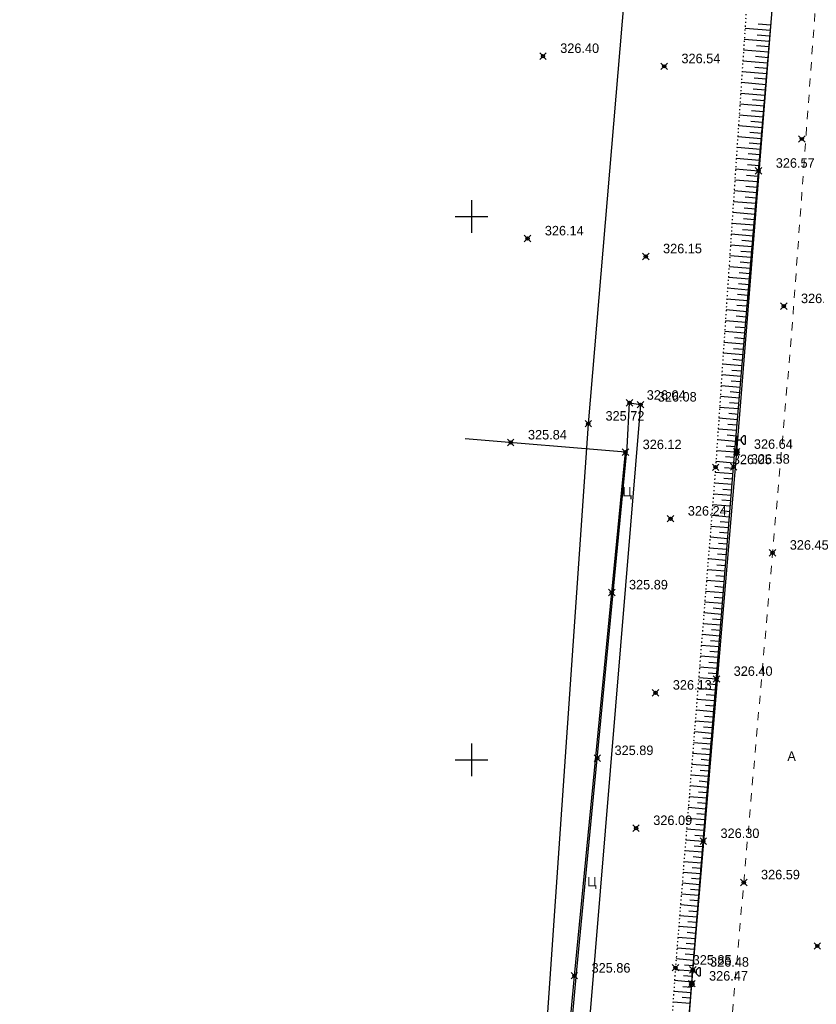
# Model space of a CAD drawing. Header units: metres. Extents: x 703615 to 712205, y 4306166 to 4311183.
# Tile 200 of 256: x 708137 to 708210, y 4309259 to 4309350. Entities that reach past the tile are written whole.
import ezdxf

# ---------------------------------------------------------------- set-up
doc = ezdxf.new("R2010")
doc.units = ezdxf.units.M
doc.header["$LTSCALE"] = 0.5
doc.header["$PDMODE"] = 35
doc.header["$PDSIZE"] = 0.3
for name, pattern in [('Auto_Street_NotBorder_Line_m1', [3, 1.5, -1.5]), ('ДОРОГИ_СТРОЯЩ', [9, 8, -1]), ('Контура низ откосов  Штриховая 0.1-0.5 - - - - - - -', [0.6, 0.1, -0.5])]:
    doc.linetypes.add(name, pattern=pattern)
for name, color, linetype in [('(001) Сетка', 92, 'Continuous'), ('(004) Точки рельефа', 7, 'Continuous'), ('(016) Кабель', 1, 'Continuous'), ('(019) Связь', 3, 'ИК_КАБ_СВЯЗИ'), ('(022) Возд. Линии', 7, 'Continuous'), ('(025) Дорога', 7, 'Continuous'), ('(035) Откосы', 7, 'Continuous'), ('(040) Ограда', 7, 'Continuous')]:
    doc.layers.add(name, color=color, linetype=linetype)
doc.layers.add('AUTO#_ROADS_EXIST_L', color=7, linetype='Continuous', lineweight=15, true_color=0x000000)
doc.styles.add('BM-431', font='txt')
doc.styles.add('D-431', font='txt')
doc.styles.add('S', font='txtwr', dxfattribs={"oblique": 15})
doc.styles.get("Standard").update_dxf_attribs({"font": 'times.ttf'})
doc.linetypes.add('ИК_КАБ_СВЯЗИ', pattern='A,4,["o",Standard,S=0.5,R=0,X=0,Y=-0.125],4,-2', length=10)
doc.linetypes.add('ИК_Э_КАБ_НН', pattern='A,8,-2,["<",Standard,S=1,R=0,X=0,Y=-0.5],8,[">",Standard,S=1,R=0,X=-0.5,Y=-0.5],-2', length=20)
doc.linetypes.add('ОГРАДА_М_1М', pattern='A,2.5,["о",Standard,S=1,R=0,X=0,Y=-0.35],0.5,["0",Standard,S=0.5,R=0,X=-0.3,Y=-0.25],2.5', length=5.5)

# ---------------------------------------------------------------- blocks, each defined once
blk = doc.blocks.new('U1111')
for p, q in [((0.1, 0.45), (0.1, 2.95)), ((0.1, 2.2), (0.85, 2.2)), ((1.28934, 2.95), (0.85, 2.51066)), ((0.85, 2.51066), (0.85, 1.88934)), ((0.85, 1.88934), (1.28934, 1.45)), ((1.6, 2.95), (1.28934, 2.95)), ((1.6, 2.95), (1.6, 1.45)), ((0, 0.05), (0.1, 0.05)), ((0, -0.05), (0, 0.05)), ((0.1, 0.05), (0.1, -0.05)), ((1.28934, 1.45), (1.6, 1.45)), ((0.1, -0.05), (0, -0.05))]:
    blk.add_line(p, q)
blk.add_lwpolyline([(0.55, 0), (0.3, 0.433013), (-0.2, 0.433013), (-0.45, 0), (-0.2, -0.433013), (0.3, -0.433013)], close=True)
at = {"color": 4, "style": 'S', "oblique": 15}
blk.add_attdef('Z', (1.142936, -1.391276), '', height=2, dxfattribs=at)
blk = doc.blocks.new('Setka')
at = {"layer": '(001) Сетка'}
for p, q in [((0, 1.5), (0, -1.5)), ((-1.5, 0), (1.5, 0))]:
    blk.add_line(p, q, dxfattribs=at)

msp = doc.modelspace()

# ---------------------------------------------------------------- linework, layer by layer
at = {"layer": '(016) Кабель', "linetype": 'ИК_Э_КАБ_НН', "elevation": 325.947, "flags": 128}
msp.add_lwpolyline([(708148.162, 4308651.703), (708151.497, 4308692.413), (708155.946, 4308744.121), (708160.092, 4308792.083), (708165.82, 4308866.029), (708169.045, 4308905.959), (708172.399, 4308947.612), (708175.762, 4308988.142), (708178.982, 4309025.586), (708182.201, 4309063.201), (708185.813, 4309103.866), (708189.128, 4309144.32), (708192.281, 4309183.205), (708195.859, 4309224.798), (708198.741, 4309260.796), (708202.87, 4309309.735), (708206.45, 4309354.347), (708209.623, 4309392.715), (708213.998, 4309431.241), (708217.888, 4309470.551), (708222.285, 4309519.973), (708227.646, 4309584.985), (708230.7, 4309620.035), (708233.599, 4309650.662), (708236.608, 4309686.642), (708239.917, 4309725.258), (708242.964, 4309758.871), (708245.88, 4309791.491), (708249.037, 4309830.224), (708251.639, 4309862.09), (708254.553, 4309895.438), (708258.525, 4309939.873), (708262.105, 4309983.745), (708265.007, 4310017.023), (708267.691, 4310050.026), (708270.438, 4310083.372), (708274.286, 4310124.617), (708277.622, 4310164.745), (708280.245, 4310192.848), (708282.134, 4310214.069), (708285.192, 4310249.54), (708287.519, 4310279.257), (708289.716, 4310303.87), (708292.577, 4310337.274), (708295.609, 4310373.419), (708298.169, 4310403.778), (708301.105, 4310436.102), (708303.908, 4310468.222), (708306.247, 4310494.557), (708309.271, 4310529.231), (708312.329, 4310564.702), (708314.656, 4310594.419), (708316.853, 4310619.032), (708319.714, 4310652.436), (708322.746, 4310688.581), (708325.306, 4310718.94), (708328.242, 4310751.264), (708331.045, 4310783.384), (708331.607, 4310789.716), (708333.7, 4310812.99), (708337.044, 4310851.183), (708340.044, 4310884.75)], dxfattribs=at)
at = {"layer": '(019) Связь', "elevation": 324.811, "flags": 128}
msp.add_lwpolyline([(708317.145, 4310790.996), (708301.016, 4310609.687), (708256.741, 4310111.973), (708241.57, 4309932.293), (708189.214, 4309312.333), (708166.334, 4308981.07), (708160.318, 4308915.535), (708146.619, 4308758.228), (708137.034, 4308632.496), (708137.034, 4308632.496), (708137.034, 4308632.496), (708136.895, 4308567.223), (708136.888, 4308563.897)], dxfattribs=at)
at = {"layer": '(025) Дорога', "elevation": 326.04, "flags": 128}
msp.add_lwpolyline([(708193.008, 4309314.253), (708194.025, 4309314.086), (708178.741, 4309129.778), (708176.27, 4309130.116), (708178.346, 4309152.544), (708181.068, 4309183.605), (708184.673, 4309223.756), (708188.173, 4309262.058), (708192.787, 4309310.132), (708193.008, 4309314.253)], dxfattribs=at)
at = {"layer": '(035) Откосы'}
for p, q in [((708203.639, 4309348.731, 325.994), (708205.972, 4309348.535, 325.994)), ((708204.843, 4309349.131, 325.994), (708206.014, 4309349.032, 325.994)), ((708203.572, 4309347.735, 325.994), (708205.888, 4309347.54, 325.994)), ((708204.768, 4309348.135, 325.994), (708205.93, 4309348.037, 325.994)), ((708203.505, 4309346.739, 325.994), (708205.804, 4309346.545, 325.994)), ((708204.692, 4309347.14, 325.994), (708205.846, 4309347.043, 325.994)), ((708204.617, 4309346.144, 325.994), (708205.762, 4309346.048, 325.994)), ((708203.438, 4309345.742, 325.994), (708205.72, 4309345.55, 325.994)), ((708204.542, 4309345.149, 325.994), (708205.679, 4309345.053, 325.994)), ((708203.372, 4309344.746, 325.994), (708205.637, 4309344.556, 325.994)), ((708204.467, 4309344.153, 325.994), (708205.595, 4309344.058, 325.994)), ((708203.305, 4309343.75, 325.994), (708205.553, 4309343.561, 325.994)), ((708204.391, 4309343.158, 325.994), (708205.511, 4309343.063, 325.994)), ((708203.238, 4309342.754, 325.994), (708205.469, 4309342.566, 325.994)), ((708204.316, 4309342.162, 325.994), (708205.427, 4309342.069, 325.994)), ((708203.171, 4309341.758, 325.994), (708205.386, 4309341.571, 325.994)), ((708203.104, 4309340.761, 325.994), (708205.302, 4309340.576, 325.994)), ((708204.241, 4309341.167, 325.994), (708205.344, 4309341.074, 325.994)), ((708203.038, 4309339.765, 325.994), (708205.218, 4309339.582, 325.994)), ((708204.166, 4309340.171, 325.994), (708205.26, 4309340.079, 325.994)), ((708202.971, 4309338.769, 325.994), (708205.134, 4309338.587, 325.994)), ((708204.09, 4309339.176, 325.994), (708205.176, 4309339.084, 325.994)), ((708202.904, 4309337.773, 325.994), (708205.051, 4309337.592, 325.994)), ((708204.015, 4309338.18, 325.994), (708205.093, 4309338.089, 325.994)), ((708202.837, 4309336.776, 325.994), (708204.967, 4309336.597, 325.994)), ((708203.94, 4309337.185, 325.994), (708205.009, 4309337.095, 325.994)), ((708203.865, 4309336.189, 325.994), (708204.925, 4309336.1, 325.994)), ((708202.771, 4309335.78, 325.994), (708204.883, 4309335.602, 325.994)), ((708203.789, 4309335.194, 325.994), (708204.841, 4309335.105, 325.994)), ((708202.704, 4309334.784, 325.994), (708204.8, 4309334.608, 325.994)), ((708203.714, 4309334.198, 325.994), (708204.758, 4309334.11, 325.994)), ((708202.637, 4309333.788, 325.994), (708204.716, 4309333.613, 325.994)), ((708203.639, 4309333.203, 325.994), (708204.674, 4309333.115, 325.994)), ((708202.57, 4309332.792, 325.994), (708204.632, 4309332.618, 325.994)), ((708203.563, 4309332.207, 325.994), (708204.59, 4309332.121, 325.994)), ((708202.503, 4309331.795, 325.994), (708204.548, 4309331.623, 325.994)), ((708202.437, 4309330.799, 325.994), (708204.465, 4309330.628, 325.994)), ((708203.488, 4309331.212, 325.994), (708204.506, 4309331.126, 325.994)), ((708202.37, 4309329.803, 325.994), (708204.381, 4309329.634, 325.994)), ((708203.413, 4309330.216, 325.994), (708204.423, 4309330.131, 325.994)), ((708202.303, 4309328.807, 325.994), (708204.297, 4309328.639, 325.994)), ((708203.338, 4309329.221, 325.994), (708204.339, 4309329.136, 325.994)), ((708202.236, 4309327.81, 325.994), (708204.213, 4309327.644, 325.994)), ((708203.262, 4309328.225, 325.994), (708204.255, 4309328.141, 325.994)), ((708202.17, 4309326.814, 325.994), (708204.13, 4309326.649, 325.994)), ((708203.187, 4309327.229, 325.994), (708204.172, 4309327.147, 325.994)), ((708203.112, 4309326.234, 325.994), (708204.088, 4309326.152, 325.994)), ((708202.103, 4309325.818, 325.994), (708204.046, 4309325.654, 325.994)), ((708203.037, 4309325.238, 325.994), (708204.004, 4309325.157, 325.994)), ((708202.036, 4309324.822, 325.994), (708203.962, 4309324.66, 325.994)), ((708202.961, 4309324.243, 325.994), (708203.92, 4309324.162, 325.994)), ((708201.969, 4309323.826, 325.994), (708203.879, 4309323.665, 325.994)), ((708202.886, 4309323.247, 325.994), (708203.837, 4309323.167, 325.994)), ((708201.902, 4309322.829, 325.994), (708203.795, 4309322.67, 325.994)), ((708202.811, 4309322.252, 325.994), (708203.753, 4309322.173, 325.994)), ((708201.836, 4309321.833, 325.994), (708203.711, 4309321.675, 325.994)), ((708201.769, 4309320.837, 325.994), (708203.627, 4309320.68, 325.994)), ((708202.736, 4309321.256, 325.994), (708203.669, 4309321.178, 325.994)), ((708201.702, 4309319.841, 325.994), (708203.544, 4309319.686, 325.994)), ((708202.66, 4309320.261, 325.994), (708203.585, 4309320.183, 325.994)), ((708201.635, 4309318.844, 325.994), (708203.46, 4309318.691, 325.994)), ((708202.585, 4309319.265, 325.994), (708203.502, 4309319.188, 325.994)), ((708201.568, 4309317.848, 325.994), (708203.376, 4309317.696, 325.994)), ((708202.51, 4309318.27, 325.994), (708203.418, 4309318.193, 325.994)), ((708201.502, 4309316.852, 325.994), (708203.292, 4309316.701, 325.994)), ((708202.435, 4309317.274, 325.994), (708203.334, 4309317.199, 325.994)), ((708202.359, 4309316.279, 325.994), (708203.251, 4309316.204, 325.994)), ((708201.435, 4309315.856, 325.994), (708203.209, 4309315.706, 325.994)), ((708202.284, 4309315.283, 325.994), (708203.167, 4309315.209, 325.994)), ((708201.368, 4309314.86, 325.994), (708203.125, 4309314.712, 325.994)), ((708202.209, 4309314.288, 325.994), (708203.083, 4309314.214, 325.994)), ((708201.301, 4309313.863, 325.994), (708203.041, 4309313.717, 325.994)), ((708202.134, 4309313.292, 325.994), (708202.999, 4309313.219, 325.994)), ((708201.235, 4309312.867, 325.994), (708202.958, 4309312.722, 325.994)), ((708202.058, 4309312.297, 325.994), (708202.916, 4309312.225, 325.994)), ((708201.168, 4309311.871, 325.994), (708202.874, 4309311.727, 325.994)), ((708201.101, 4309310.875, 325.994), (708202.79, 4309310.733, 325.994)), ((708201.983, 4309311.301, 325.994), (708202.832, 4309311.23, 325.994)), ((708201.034, 4309309.878, 325.994), (708202.706, 4309309.738, 325.994)), ((708201.908, 4309310.306, 325.994), (708202.748, 4309310.235, 325.994)), ((708200.967, 4309308.882, 325.994), (708202.623, 4309308.743, 325.994)), ((708201.833, 4309309.31, 325.994), (708202.665, 4309309.24, 325.994)), ((708200.895, 4309307.882, 325.994), (708202.541, 4309307.748, 325.994)), ((708201.757, 4309308.312, 325.994), (708202.581, 4309308.245, 325.994)), ((708200.815, 4309306.886, 325.994), (708202.46, 4309306.753, 325.994)), ((708201.678, 4309307.317, 325.994), (708202.5, 4309307.25, 325.994)), ((708201.597, 4309306.322, 325.994), (708202.42, 4309306.255, 325.994)), ((708200.735, 4309305.891, 325.994), (708202.379, 4309305.758, 325.994)), ((708201.517, 4309305.327, 325.994), (708202.339, 4309305.26, 325.994)), ((708200.655, 4309304.896, 325.994), (708202.299, 4309304.763, 325.994)), ((708201.437, 4309304.332, 325.994), (708202.258, 4309304.265, 325.994)), ((708200.575, 4309303.901, 325.994), (708202.218, 4309303.768, 325.994)), ((708201.356, 4309303.337, 325.994), (708202.177, 4309303.27, 325.994)), ((708200.495, 4309302.906, 325.994), (708202.137, 4309302.773, 325.994)), ((708201.276, 4309302.342, 325.994), (708202.097, 4309302.275, 325.994)), ((708200.416, 4309301.911, 325.994), (708202.056, 4309301.778, 325.994)), ((708200.336, 4309300.916, 325.994), (708201.976, 4309300.783, 325.994)), ((708201.196, 4309301.347, 325.994), (708202.016, 4309301.28, 325.994)), ((708200.256, 4309299.921, 325.994), (708201.895, 4309299.788, 325.994)), ((708201.116, 4309300.352, 325.994), (708201.935, 4309300.285, 325.994)), ((708200.176, 4309298.925, 325.994), (708201.814, 4309298.793, 325.994)), ((708201.035, 4309299.357, 325.994), (708201.855, 4309299.29, 325.994)), ((708200.096, 4309297.93, 325.994), (708201.733, 4309297.798, 325.994)), ((708200.955, 4309298.361, 325.994), (708201.774, 4309298.295, 325.994)), ((708200.016, 4309296.935, 325.994), (708201.653, 4309296.802, 325.994)), ((708200.875, 4309297.366, 325.994), (708201.693, 4309297.3, 325.994)), ((708199.937, 4309295.94, 325.994), (708201.572, 4309295.807, 325.994)), ((708200.794, 4309296.371, 325.994), (708201.612, 4309296.305, 325.994)), ((708200.714, 4309295.376, 325.994), (708201.532, 4309295.31, 325.994)), ((708199.857, 4309294.945, 325.994), (708201.491, 4309294.812, 325.994)), ((708200.634, 4309294.381, 325.994), (708201.451, 4309294.315, 325.994)), ((708199.777, 4309293.95, 325.994), (708201.411, 4309293.817, 325.994)), ((708200.554, 4309293.386, 325.994), (708201.37, 4309293.32, 325.994)), ((708199.697, 4309292.955, 325.994), (708201.33, 4309292.822, 325.994)), ((708200.473, 4309292.391, 325.994), (708201.289, 4309292.325, 325.994)), ((708199.617, 4309291.96, 325.994), (708201.249, 4309291.827, 325.994)), ((708199.537, 4309290.965, 325.994), (708201.168, 4309290.832, 325.994)), ((708200.393, 4309291.396, 325.994), (708201.209, 4309291.33, 325.994)), ((708199.458, 4309289.969, 325.994), (708201.088, 4309289.837, 325.994)), ((708200.313, 4309290.401, 325.994), (708201.128, 4309290.335, 325.994)), ((708199.378, 4309288.974, 325.994), (708201.007, 4309288.842, 325.994)), ((708200.232, 4309289.406, 325.994), (708201.047, 4309289.34, 325.994)), ((708199.298, 4309287.979, 325.994), (708200.926, 4309287.847, 325.994)), ((708200.152, 4309288.411, 325.994), (708200.966, 4309288.345, 325.994)), ((708199.218, 4309286.984, 325.994), (708200.845, 4309286.852, 325.994)), ((708200.072, 4309287.416, 325.994), (708200.886, 4309287.35, 325.994)), ((708199.138, 4309285.989, 325.994), (708200.765, 4309285.857, 325.994)), ((708199.992, 4309286.421, 325.994), (708200.805, 4309286.355, 325.994)), ((708199.911, 4309285.425, 325.994), (708200.724, 4309285.359, 325.994)), ((708199.058, 4309284.994, 325.994), (708200.684, 4309284.862, 325.994)), ((708199.831, 4309284.43, 325.994), (708200.644, 4309284.364, 325.994)), ((708198.979, 4309283.999, 325.994), (708200.603, 4309283.867, 325.994)), ((708199.751, 4309283.435, 325.994), (708200.563, 4309283.369, 325.994)), ((708198.899, 4309283.004, 325.994), (708200.522, 4309282.872, 325.994)), ((708199.67, 4309282.44, 325.994), (708200.482, 4309282.374, 325.994)), ((708198.819, 4309282.008, 325.994), (708200.442, 4309281.877, 325.994)), ((708199.59, 4309281.445, 325.994), (708200.401, 4309281.379, 325.994)), ((708198.739, 4309281.013, 325.994), (708200.361, 4309280.882, 325.994)), ((708198.659, 4309280.018, 325.994), (708200.28, 4309279.887, 325.994)), ((708199.51, 4309280.45, 325.994), (708200.321, 4309280.384, 325.994)), ((708198.579, 4309279.023, 325.994), (708200.2, 4309278.892, 325.994)), ((708199.43, 4309279.455, 325.994), (708200.24, 4309279.389, 325.994)), ((708198.5, 4309278.028, 325.994), (708200.119, 4309277.897, 325.994)), ((708199.349, 4309278.46, 325.994), (708200.159, 4309278.394, 325.994)), ((708198.42, 4309277.033, 325.994), (708200.038, 4309276.902, 325.994)), ((708199.269, 4309277.465, 325.994), (708200.078, 4309277.399, 325.994)), ((708198.34, 4309276.038, 325.994), (708199.957, 4309275.907, 325.994)), ((708199.189, 4309276.47, 325.994), (708199.998, 4309276.404, 325.994)), ((708199.108, 4309275.475, 325.994), (708199.917, 4309275.409, 325.994)), ((708198.26, 4309275.043, 325.994), (708199.877, 4309274.912, 325.994)), ((708199.028, 4309274.48, 325.994), (708199.836, 4309274.414, 325.994)), ((708198.18, 4309274.048, 325.994), (708199.796, 4309273.916, 325.994)), ((708198.948, 4309273.484, 325.994), (708199.755, 4309273.419, 325.994)), ((708198.1, 4309273.052, 325.994), (708199.715, 4309272.921, 325.994)), ((708198.868, 4309272.489, 325.994), (708199.675, 4309272.424, 325.994)), ((708198.021, 4309272.057, 325.994), (708199.634, 4309271.926, 325.994)), ((708198.787, 4309271.494, 325.994), (708199.594, 4309271.429, 325.994)), ((708197.941, 4309271.062, 325.994), (708199.554, 4309270.931, 325.994)), ((708197.861, 4309270.067, 325.994), (708199.473, 4309269.936, 325.994)), ((708198.707, 4309270.499, 325.994), (708199.513, 4309270.434, 325.994)), ((708197.781, 4309269.072, 325.994), (708199.392, 4309268.941, 325.994)), ((708198.627, 4309269.504, 325.994), (708199.433, 4309269.439, 325.994)), ((708197.701, 4309268.077, 325.994), (708199.311, 4309267.946, 325.994)), ((708198.546, 4309268.509, 325.994), (708199.352, 4309268.444, 325.994)), ((708197.621, 4309267.082, 325.994), (708199.231, 4309266.951, 325.994)), ((708198.466, 4309267.514, 325.994), (708199.271, 4309267.449, 325.994)), ((708197.542, 4309266.087, 325.994), (708199.15, 4309265.956, 325.994)), ((708198.386, 4309266.519, 325.994), (708199.19, 4309266.454, 325.994)), ((708198.306, 4309265.524, 325.994), (708199.11, 4309265.459, 325.994)), ((708197.462, 4309265.091, 325.994), (708199.069, 4309264.961, 325.994)), ((708198.225, 4309264.529, 325.994), (708199.029, 4309264.464, 325.994)), ((708197.382, 4309264.096, 325.994), (708198.989, 4309263.966, 325.994)), ((708198.145, 4309263.534, 325.994), (708198.948, 4309263.469, 325.994)), ((708197.302, 4309263.101, 325.994), (708198.908, 4309262.971, 325.994)), ((708198.065, 4309262.539, 325.994), (708198.867, 4309262.473, 325.994)), ((708197.224, 4309262.103, 325.994), (708198.827, 4309261.976, 325.994)), ((708197.988, 4309261.542, 325.994), (708198.788, 4309261.478, 325.994)), ((708197.154, 4309261.107, 325.994), (708198.748, 4309260.981, 325.994)), ((708197.085, 4309260.111, 325.994), (708198.669, 4309259.986, 325.994)), ((708197.914, 4309260.546, 325.994), (708198.709, 4309260.483, 325.994)), ((708197.015, 4309259.115, 325.994), (708198.59, 4309258.99, 325.994)), ((708197.84, 4309259.551, 325.994), (708198.63, 4309259.488, 325.994))]:
    msp.add_line(p, q, dxfattribs=at)
at = {"layer": '(035) Откосы', "linetype": 'Контура низ откосов  Штриховая 0.1-0.5 - - - - - - -', "elevation": 325.994}
msp.add_lwpolyline([(708210.106, 4309409.087), (708208.004, 4309409.087), (708207.68, 4309400.928), (708207.233, 4309398.657), (708206.309, 4309392.824), (708203.001, 4309381.419), (708198.769, 4309380.45), (708197.173, 4309366.755), (708201.194, 4309361.378), (708204.158, 4309357.668), (708203.912, 4309352.809), (708200.93, 4309308.323), (708197.235, 4309262.265), (708194.527, 4309223.51), (708190.461, 4309183.235), (708187.578, 4309145.668), (708186.01, 4309131.041), (708184.019, 4309130.027), (708182.137, 4309130.027), (708182.207, 4309128.831)], dxfattribs=at)
at = {"layer": '(040) Ограда', "linetype": 'ОГРАДА_М_1М', "elevation": 325.947, "flags": 128}
msp.add_lwpolyline([(708163.026, 4309131.89), (708176.1, 4309130.422), (708178.156, 4309152.519), (708180.842, 4309183.149), (708184.445, 4309223.391), (708187.931, 4309261.53), (708192.634, 4309309.707), (708177.884, 4309310.951)], dxfattribs=at)
at = {"elevation": 325.994, "flags": 128}
msp.add_lwpolyline([(708182.207, 4309128.831), (708184.171, 4309128.83), (708185.997, 4309129.793), (708187.165, 4309130.817), (708188.976, 4309145.583), (708192.179, 4309182.459), (708195.771, 4309223.441), (708198.835, 4309262.074), (708202.591, 4309308.367), (708206.341, 4309352.923), (708205.687, 4309358.122), (708201.866, 4309361.928), (708197.948, 4309367.093), (708199.35, 4309379.764), (708203.77, 4309380.397), (708207.35, 4309392.841), (708208.759, 4309398.218), (708209.84, 4309400.238), (708210.106, 4309409.087)], dxfattribs=at)
at = {"color": 0, "linetype": 'ByBlock', "lineweight": -2, "transparency": 16777216}
for p in [(708185.046, 4309346.165, 326.404), (708196.201, 4309345.223, 326.536), (708208.866, 4309338.536, 326.967), (708204.883, 4309335.602, 326.568), (708183.628, 4309329.377, 326.139), (708194.508, 4309327.728, 326.155), (708207.203, 4309323.143, 326.973), (708193.008, 4309314.253, 326.04), (708194.025, 4309314.086, 326.08), (708189.214, 4309312.333, 325.724), (708182.077, 4309310.598, 325.842), (708192.634, 4309309.707, 326.123), (708202.87, 4309309.735, 326.641), (708200.93, 4309308.323, 326.051), (708202.591, 4309308.367, 326.578), (708196.788, 4309303.588, 326.239), (708206.171, 4309300.453, 326.446), (708191.374, 4309296.798, 325.892), (708201.007, 4309288.842, 326.399), (708195.407, 4309287.571, 326.128), (708190.044, 4309281.554, 325.887), (708193.609, 4309275.115, 326.088), (708199.796, 4309273.916, 326.299), (708203.523, 4309270.114, 326.588), (708210.291, 4309264.267, 326.533), (708197.235, 4309262.265, 325.848), (708187.931, 4309261.53, 325.862), (708198.835, 4309262.074, 326.482), (708198.741, 4309260.796, 326.469)]:
    msp.add_point(p, dxfattribs=at)
at = {"layer": 'AUTO#_ROADS_EXIST_L', "linetype": 'Auto_Street_NotBorder_Line_m1', "lineweight": 15, "flags": 128}
msp.add_lwpolyline([(708187.447, 4309418.997), (708207.105, 4309417.371), (708209.087, 4309416.59), (708210.744, 4309415.075), (708215.867, 4309409.98), (708213.056, 4309379.858), (708210.358, 4309354.012), (708207.923, 4309320.534), (708200.32, 4309233.396), (708193.9, 4309160.317), (708191.283, 4309130.51), (708188, 4309128.236), (708183.971, 4309125.772), (708180.815, 4309125.213), (708162.607, 4309126.782)], dxfattribs=at)

# ---------------------------------------------------------------- block references
at = {"layer": '(001) Сетка'}
for p in [(708178.465, 4309331.396), (708178.465, 4309281.396)]:
    msp.add_blockref('Setka', p, dxfattribs=at)
at = {"layer": '(022) Возд. Линии', "xscale": 0.5, "yscale": 0.5, "zscale": 0.5}
for p in [(708202.845, 4309309.735, 325.947), (708198.716, 4309260.796, 325.947)]:
    msp.add_blockref('U1111', p, dxfattribs=at)

# ---------------------------------------------------------------- texts
at = {"layer": '(004) Точки рельефа', "style": 'D-431'}
for s, p in [('326.40', (708186.632, 4309346.451, 326.404)), ('326.54', (708197.787, 4309345.508, 326.536)), ('326.57', (708206.469, 4309335.888, 326.568)), ('326.14', (708185.215, 4309329.662, 326.139)), ('326.15', (708196.094, 4309328.014, 326.155)), ('326.97', (708208.789, 4309323.428, 326.973)), ('326.04', (708194.594, 4309314.538, 326.04)), ('326.08', (708195.611, 4309314.371, 326.08)), ('325.72', (708190.8, 4309312.614, 325.724)), ('325.84', (708183.664, 4309310.881, 325.842)), ('326.12', (708194.22, 4309309.992, 326.123)), ('326.64', (708204.456, 4309310.02, 326.641)), ('326.58', (708204.177, 4309308.652, 326.578)), ('326.05', (708202.516, 4309308.608, 326.051)), ('326.24', (708198.374, 4309303.873, 326.239)), ('326.45', (708207.757, 4309300.738, 326.446)), ('325.89', (708192.96, 4309297.082, 325.892)), ('326.40', (708202.593, 4309289.128, 326.399)), ('326.13', (708196.993, 4309287.857, 326.128)), ('325.89', (708191.63, 4309281.838, 325.887)), ('326.09', (708195.195, 4309275.4, 326.088)), ('326.30', (708201.382, 4309274.202, 326.299)), ('326.59', (708205.11, 4309270.4, 326.588)), ('325.85', (708198.821, 4309262.548, 325.848)), ('325.86', (708189.517, 4309261.815, 325.862)), ('326.48', (708200.421, 4309262.359, 326.482)), ('326.47', (708200.327, 4309261.081, 326.469))]:
    msp.add_text(s, height=0.875, dxfattribs=at).set_placement(p)
at = {"layer": '(025) Дорога', "linetype": 'ДОРОГИ_СТРОЯЩ', "style": 'BM-431'}
for s, p in [('Ц', (708192.355, 4309305.634, 326.04)), ('A', (708207.534, 4309281.297)), ('Ц', (708189.119, 4309269.751))]:
    msp.add_text(s, height=0.875, dxfattribs=at).set_placement(p)

doc.saveas('drawing.dxf')
